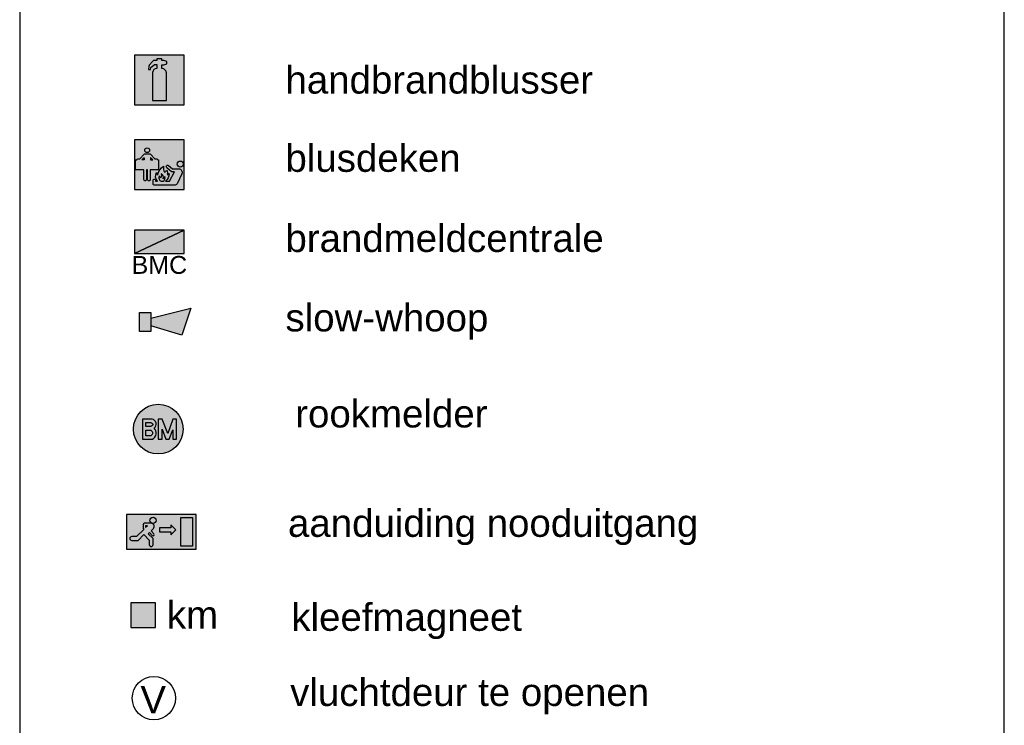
# Model space of a CAD drawing. Header units: millimetres. Extents: x 0 to 116900, y 0 to 82100.
# Tile 32 of 35: x 80837 to 93722, y 20466 to 29702. Entities that reach past the tile are written whole.
import ezdxf

# ---------------------------------------------------------------- set-up
doc = ezdxf.new("R2010")
doc.units = ezdxf.units.MM
doc.header["$LTSCALE"] = 50
doc.header["$MEASUREMENT"] = 0
doc.layers.get('0').update_dxf_attribs({"color": 8, "linetype": 'CONTINUOUS'})
for name, color, linetype in [('AA65----_BEVEILIGING', 240, 'CONTINUOUS'), ('AI65----_BEVEILIGING', 1, 'CONTINUOUS'), ('AL$1A---_ALGEMEEN', 7, 'CONTINUOUS'), ('AL65----_BEVEILIGING', 240, 'CONTINUOUS'), ('AT$1A---_ALGEMEEN', 7, 'CONTINUOUS')]:
    doc.layers.add(name, color=color, linetype=linetype)
doc.styles.add('01_100', font='arial.ttf', dxfattribs={"height": 180})
doc.styles.add('01_200', font='arial.ttf', dxfattribs={"height": 360})

# ---------------------------------------------------------------- blocks, each defined once
blk = doc.blocks.new('B1H-65S00D')
at = {"layer": 'AA65----_BEVEILIGING'}
h = blk.add_hatch(color=256, dxfattribs=at)
h.paths.add_polyline_path([(250.0000000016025, -1.455191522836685e-11), (1.601620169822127e-09, -1.455191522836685e-11), (1.601620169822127e-09, -117.4999999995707), (250.0000000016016, -117.4999999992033)])
h.paths.add_polyline_path([(1.601620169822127e-09, 7.275957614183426e-10), (-249.9999999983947, -117.4999999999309), (1.600710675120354e-09, -117.4999999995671)])
h.paths.add_polyline_path([(250.0000000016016, 117.5000000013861), (1.818989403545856e-11, -1.455191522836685e-11), (250.0000000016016, -1.455191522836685e-11)])
at = {"layer": 'AI65----_BEVEILIGING'}
h = blk.add_hatch(color=255, dxfattribs=at)
h.paths.add_polyline_path([(3.092281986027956e-11, -1.455191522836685e-11), (-249.9999999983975, -1.091393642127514e-11), (-249.9999999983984, -117.4999999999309)])
h.paths.add_polyline_path([(1.601620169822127e-09, 117.5000000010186), (-249.9999999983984, 117.5000000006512), (-249.9999999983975, -1.455191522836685e-11), (1.601620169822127e-09, -1.455191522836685e-11)])
h.paths.add_polyline_path([(250.0000000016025, 117.5000000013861), (1.601620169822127e-09, 117.5000000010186), (1.6025296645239e-09, 7.275957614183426e-10)])
at = {"layer": 'AA65----_BEVEILIGING'}
for points in [[(250.0000000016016, 117.5000000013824), (-249.9999999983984, 117.5000000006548), (-249.9999999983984, -117.4999999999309)], [(-249.9999999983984, -117.4999999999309), (250.0000000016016, -117.4999999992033), (250.0000000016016, 117.5000000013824)]]:
    blk.add_lwpolyline(points, close=True, dxfattribs=at)
at = {"layer": 'AT$1A---_ALGEMEEN', "color": 1, "insert": (1.600710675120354e-09, -142.500000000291), "char_height": 180, "width": 1060.560259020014, "attachment_point": 2, "style": '01_100'}
blk.add_mtext('{\\C240;BMC}', dxfattribs=at)
blk = doc.blocks.new('B1H-65S001')
at = {"layer": 'AA65----_BEVEILIGING'}
h = blk.add_hatch(color=256, dxfattribs=at)
h.paths.add_polyline_path([(10, 250.0000000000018), (-240.0000000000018, 250.0000000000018), (-240.0000000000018, 0), (-230.0000000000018, 0), (-230.0000000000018, 48.47042792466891), (-216.2000000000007, 48.470427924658, -0.4142135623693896), (-204.1250000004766, 60.54542792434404), (-186.2529304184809, 60.54542792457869), (-144.5435544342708, 105.9280141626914, -0.2098905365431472), (-135.6530300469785, 109.8320777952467), (-86.83861400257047, 109.8320777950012, -0.209890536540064), (-77.9480896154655, 105.9280141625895), (-36.23871363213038, 60.54542792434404), (-19.50888381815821, 60.54542792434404, -0.4142135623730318), (-7.433883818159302, 48.4704279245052), (-0.5338838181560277, 48.47042792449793), (-0.5338838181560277, 1.818989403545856e-12), (9.999999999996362, -3.637978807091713e-12)])
h.paths.add_polyline_path([(-88.6901382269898, 146.773447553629, -1), (-136.9901382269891, 146.773447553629, -1)], flags=16)
h.paths.add_polyline_path([(-143.576348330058, 71.16172104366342), (-146.7682424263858, 71.16172104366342), (-167.6229304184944, 48.47042792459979), (-143.5763483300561, 48.47042792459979)], flags=17)
h.paths.add_polyline_path([(-77.76803402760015, 71.16172104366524), (-80.95992812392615, 71.1617210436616), (-80.95992812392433, 48.47042792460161), (-56.91334603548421, 48.47042792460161)], flags=17)
for points in [[(259.9999999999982, 249.9999999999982), (9.999999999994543, 250), (9.999999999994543, -1.818989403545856e-12), (190.5015259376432, -1.818989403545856e-12, -0.06046565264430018), (189.6249999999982, 7.221631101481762, -1), (249.9999999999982, 7.221631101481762, -0.06046565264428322), (249.1234740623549, 0), (259.9999999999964, 0)], [(9.999999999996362, -206.5593843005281), (-38.50974380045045, -206.5593843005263, -0.4142135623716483), (-53.60349380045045, -191.4656343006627), (-53.60349380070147, -155.2744558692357, -0.414213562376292), (-41.79292635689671, -143.4638884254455, -0.414213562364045), (-29.9823589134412, -155.2744558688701), (-29.98235891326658, -165.6882494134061), (-9.394178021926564, -165.6882494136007, -0.3125256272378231), (-19.3262001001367, -79.16789770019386, 0.5041414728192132), (-6.63583260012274, -98.39102266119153, -0.1012595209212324), (9.999999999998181, -54.61422153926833), (9.999999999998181, -1.818989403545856e-12), (-0.5338838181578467, -3.637978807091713e-12), (-0.5338838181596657, -51.29060828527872), (-82.90046016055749, -51.29060828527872), (-82.90046016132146, -149.7401464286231, -1), (-108.6973680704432, -149.7401464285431), (-108.6973680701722, -51.29060828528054), (-120.6942759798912, -51.29060828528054), (-120.6942759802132, -149.7401464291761, -1), (-146.4911838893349, -149.7401464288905), (-146.491183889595, -51.2906082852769), (-230.0000000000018, -51.2906082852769), (-229.9999999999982, 1.818989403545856e-12), (-240.0000000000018, 0), (-240.0000000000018, -250), (9.999999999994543, -250)]]:
    blk.add_hatch(color=256, dxfattribs=at).paths.add_polyline_path(points)
at = {"layer": 'AA65----_BEVEILIGING', "true_color": 0xfffffe}
h = blk.add_hatch(color=7, dxfattribs=at)
h.paths.add_polyline_path([(-108.6973680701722, -51.29060828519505), (-108.6973680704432, -149.7401464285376, 1), (-82.90046016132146, -149.7401464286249), (-82.90046016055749, -51.29060828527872), (-0.5338838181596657, -51.29060828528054), (-0.5338838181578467, 48.47042792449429), (-7.433883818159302, 48.47042792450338, 0.4142135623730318), (-19.50888381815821, 60.54542792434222), (-36.23871363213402, 60.54542792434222), (-77.9480896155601, 105.9280141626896, 0.2098905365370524), (-86.83861400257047, 109.8320777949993), (-135.6530300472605, 109.8320777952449, 0.2098905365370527), (-144.5435544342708, 105.9280141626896), (-186.2529304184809, 60.54542792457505), (-204.1250000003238, 60.54542792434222, 0.4142135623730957), (-216.2000000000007, 48.470427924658), (-230.0000000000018, 48.47042792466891), (-230.0000000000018, -51.29060828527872), (-146.491183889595, -51.29060828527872), (-146.4911838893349, -149.7401464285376, 1), (-120.6942759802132, -149.7401464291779), (-120.6942759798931, -51.29060828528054)])
h.paths.add_polyline_path([(-80.98529571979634, 48.47042792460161), (-80.98529571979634, 71.16172104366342), (-77.79340162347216, 71.16172104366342), (-56.9387136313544, 48.47042792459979)], flags=16)
h.paths.add_polyline_path([(-143.5763483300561, 48.47042792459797), (-167.6229304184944, 48.47042792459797), (-146.7682424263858, 71.1617210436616), (-143.5763483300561, 71.16172104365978)], flags=16)
h.paths.add_polyline_path([(-88.6901382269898, 146.7734475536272, 1), (-136.9901382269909, 146.7734475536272, 1)])
h = blk.add_hatch(color=7, dxfattribs=at)
h.paths.add_polyline_path([(-53.60349380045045, -191.4656343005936, 0.4142135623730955), (-38.50974380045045, -206.5593843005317), (161.89519782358, -206.5593843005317, 0.2424609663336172), (187.7514077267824, -191.2716290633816), (234.182671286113, -90.73329944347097, 0.5734264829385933), (204.1034756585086, -39.33679121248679), (143.1743221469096, -39.33679121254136), (103.211530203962, -6.996285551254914, 0.9760438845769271), (84.04075582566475, -29.54481845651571), (131.1860725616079, -69.62779121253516), (162.3605217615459, -69.62779121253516), (111.5470670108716, -165.6682617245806), (72.74853244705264, -165.668261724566, 0.2436441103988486), (107.0324275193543, -87.45198264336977, -0.3239467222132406), (86.64740784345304, -98.6098166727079, 0.3041501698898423), (82.90300182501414, -55.27367193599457, -0.1982956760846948), (60.94980911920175, -75.50297662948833, -0.142182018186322), (51.22611383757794, -15.43900255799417, 0.227686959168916), (-6.63583260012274, -98.39102266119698, -0.5041414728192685), (-19.32620010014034, -79.16789770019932, 0.3125256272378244), (-9.394178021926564, -165.6882494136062), (-29.98235891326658, -165.6882494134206), (-29.9823589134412, -155.2744558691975, 0.4183394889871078), (-41.9590508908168, -143.4650568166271, 0.4100996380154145), (-53.60349380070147, -155.2744558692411)])
h.paths.add_polyline_path([(46.41442388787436, -165.668261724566), (28.43097380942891, -165.6882494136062, -0.5084962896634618), (12.03038708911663, -112.2898839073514, 0.2376119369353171), (24.42703781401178, -132.0989834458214, 0.2045516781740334), (27.87396018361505, -92.48147575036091, -0.4304128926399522), (47.61893910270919, -140.0381309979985, 0.3094345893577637), (63.87992264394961, -116.6919717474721, -0.4021623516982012)], flags=16)
h.paths.add_polyline_path([(189.6249999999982, 7.221631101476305, 1), (249.9999999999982, 7.221631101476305, 1)])
at = {"layer": 'AA65----_BEVEILIGING'}
h = blk.add_hatch(color=256, dxfattribs=at)
h.paths.add_polyline_path([(259.9999999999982, -1.818989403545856e-12), (249.1234740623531, -1.818989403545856e-12, -0.7835245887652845), (190.5015259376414, 0), (9.999999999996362, 0), (9.999999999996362, -54.61422153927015, -0.1235782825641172), (51.22611383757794, -15.43900255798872, 0.1421820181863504), (60.94980911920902, -75.50297662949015, 0.1982956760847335), (82.90300182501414, -55.27367193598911, -0.3041501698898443), (86.64740784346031, -98.60981667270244, 0.3239467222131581), (107.0324275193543, -87.45198264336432, -0.2436441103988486), (72.74853244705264, -165.6682617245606), (111.5470670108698, -165.6682617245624), (162.3605217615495, -69.62779121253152), (131.1860725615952, -69.6277912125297), (84.58756013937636, -30.00971176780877, -1), (103.2115302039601, -6.996285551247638), (143.1743221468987, -39.33679121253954), (204.1034756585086, -39.33679121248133, -0.5734264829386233), (234.182671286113, -90.73329944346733), (187.7514077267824, -191.2716290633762, -0.2424609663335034), (161.8951978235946, -206.5593843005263), (9.999999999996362, -206.5593843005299), (9.999999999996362, -250), (259.9999999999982, -249.9999999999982)])
h.paths.add_polyline_path([(63.87992264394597, -116.6919717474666, -0.3094345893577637), (47.61893910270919, -140.038130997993, 0.4304128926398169), (27.87396018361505, -92.48147575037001, -0.2045516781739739), (24.42703781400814, -132.098983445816, -0.2376119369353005), (12.03038708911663, -112.2898839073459, 0.02641239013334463), (9.999999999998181, -115.3220649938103), (9.999999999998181, -150.6993321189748, 0.1772230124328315), (28.43097380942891, -165.6882494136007), (46.41442388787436, -165.6682617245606, 0.4021623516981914)], flags=17)
h.paths.add_polyline_path([(9.999999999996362, -115.3220649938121, 0.2752659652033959), (9.999999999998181, -150.6993321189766)])
at = {"layer": 'AA65----_BEVEILIGING', "color": 7, "true_color": 0xfffffe}
for points in [[(-135.6530300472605, 109.8320777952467), (-86.83861400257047, 109.8320777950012, -0.2098905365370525), (-77.9480896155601, 105.9280141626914), (-36.23871363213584, 60.54542792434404), (-19.50888381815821, 60.54542792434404, -0.4142135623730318), (-7.433883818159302, 48.4704279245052), (-0.5338838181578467, 48.47042792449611), (-0.5338838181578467, -51.29060828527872), (-82.90046016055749, -51.29060828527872), (-82.90046016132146, -149.7401464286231, -1.000000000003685), (-108.6973680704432, -149.7401464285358), (-108.6973680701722, -51.29060828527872), (-120.6942759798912, -51.29060828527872), (-120.6942759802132, -149.7401464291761, -1.000000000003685), (-146.4911838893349, -149.7401464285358), (-146.4911838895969, -51.29060828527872), (-230.0000000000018, -51.29060828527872), (-230.0000000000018, 48.47042792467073), (-216.2000000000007, 48.470427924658, -0.4142135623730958), (-204.1250000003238, 60.54542792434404), (-186.2529304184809, 60.54542792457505), (-144.5435544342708, 105.9280141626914, -0.2098905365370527)], [(28.43097380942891, -165.6882494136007), (46.41442388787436, -165.6682617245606, 0.4021623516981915), (63.87992264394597, -116.6919717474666, -0.3094345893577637), (47.61893910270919, -140.038130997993, 0.4304128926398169), (27.87396018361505, -92.48147575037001, -0.2045516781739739), (24.42703781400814, -132.098983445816, -0.2376119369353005), (12.03038708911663, -112.2898839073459, 0.5084962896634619)]]:
    blk.add_lwpolyline(points, format="xyb", close=True, dxfattribs=at)
for points in [[(-167.6229304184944, 48.47042792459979), (-146.7682424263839, 71.16172104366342), (-143.5763483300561, 71.16172104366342), (-143.5763483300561, 48.47042792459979), (-167.6229304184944, 48.47042792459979)], [(-56.91334603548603, 48.47042792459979), (-77.76803402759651, 71.16172104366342), (-80.95992812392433, 71.16172104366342), (-80.95992812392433, 48.47042792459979), (-56.91334603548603, 48.47042792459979)]]:
    blk.add_lwpolyline(points, dxfattribs=at)
blk.add_lwpolyline([(103.2056724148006, -6.991545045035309), (143.1743221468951, -39.3367912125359), (204.1034756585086, -39.33679121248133, -0.5734264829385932), (234.182671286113, -90.73329944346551), (187.7514077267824, -191.2716290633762, -0.2424609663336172), (161.89519782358, -206.5593843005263), (-38.50974380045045, -206.5593843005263, -0.4142135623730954), (-53.60349380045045, -191.4656343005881), (-53.60349380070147, -155.2744558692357, -0.414213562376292), (-41.79292635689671, -143.4638884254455, -0.4142135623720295), (-29.9823589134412, -155.274455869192), (-29.98235891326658, -165.6882494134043), (-9.394178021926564, -165.6882494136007, -0.3125256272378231), (-19.3262001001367, -79.16789770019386, 0.5041414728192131), (-6.63583260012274, -98.39102266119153, -0.2276869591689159), (51.22611383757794, -15.43900255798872, 0.1421820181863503), (60.94980911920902, -75.50297662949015, 0.1982956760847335), (82.90300182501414, -55.27367193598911, -0.3041501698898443), (86.64740784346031, -98.60981667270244, 0.3239467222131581), (107.0324275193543, -87.45198264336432, -0.2436441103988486), (72.74853244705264, -165.6682617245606), (111.5470670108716, -165.6682617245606), (162.3605217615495, -69.6277912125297), (131.186072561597, -69.6277912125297), (84.58756013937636, -30.00971176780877, -0.9999999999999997), (103.211530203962, -6.996285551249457)], format="xyb", dxfattribs=at)
for centre, radius in [((-112.8401382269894, 146.773447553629), 24.15), ((219.8124999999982, 7.221631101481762), 30.1875)]:
    blk.add_circle(centre, radius, dxfattribs=at)
at = {"layer": 'AL65----_BEVEILIGING'}
blk.add_lwpolyline([(-240.0000000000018, -250), (259.9999999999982, -250), (259.9999999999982, 250), (-240.0000000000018, 250)], close=True, dxfattribs=at)
blk = doc.blocks.new('B1H-65S007')
at = {"layer": 'AA65----_BEVEILIGING'}
h = blk.add_hatch(color=256, dxfattribs=at)
h.paths.add_polyline_path([(-250, -250), (250, -250), (250, 250), (-250, 250)])
edge = h.paths.add_edge_path(flags=16)
edge.add_line((23.04512261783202, 115.9778676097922), (23.04512261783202, 154.0982536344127))
edge.add_line((23.04512261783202, 154.098253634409), (45.42165413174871, 154.098253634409))
edge.add_line((45.42165413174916, 154.098253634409), (73.84147006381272, 164.1156572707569))
edge.add_line((73.84147006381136, 164.1156572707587), (73.84147006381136, 187.1671292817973))
edge.add_line((73.84147006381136, 187.1671292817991), (45.4216541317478, 197.1845329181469))
edge.add_line((45.42165413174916, 197.1845329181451), (23.04512261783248, 197.1845329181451))
edge.add_line((23.04512261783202, 197.1845329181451), (23.04512261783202, 213.0732544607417))
edge.add_line((23.04512261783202, 213.0732544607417), (-25.23121869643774, 213.0732544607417))
edge.add_line((-25.23121869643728, 213.0732544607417), (-25.23121869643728, 197.4899387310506))
edge.add_line((-25.23121869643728, 197.4899387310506), (-53.77942938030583, 197.4899387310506))
edge.add_arc((-50.4599293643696, 175.0566988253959), 22.6775072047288, 98.41711457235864, 135.0674057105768)
edge.add_line((-66.51420228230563, 191.0732419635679), (-102.4714509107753, 150.1298148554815))
edge.add_arc((-94.84192201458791, 143.2855237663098), 10.24958690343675, 138.1053826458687, 160.5796640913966)
edge.add_arc((-45.09606680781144, 125.7473944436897), 62.99649288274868, 160.5796640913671, 177.6841162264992)
edge.add_arc((-1231.298834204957, 173.7195973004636), 1124.175919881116, 356.5219214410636, 357.6841162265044, ccw=False)
edge.add_line((-109.193553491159, 105.5196131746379), (-88.17014569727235, 105.5196131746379))
edge.add_line((-88.17014569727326, 105.5196131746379), (-86.86978997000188, 125.1379682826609))
edge.add_line((-86.86978997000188, 125.1379682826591), (-50.27569720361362, 156.001166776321))
edge.add_line((-50.27569720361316, 156.0011667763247), (-25.23121869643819, 156.0011667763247))
edge.add_line((-25.23121869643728, 156.0011667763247), (-25.23121869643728, 117.3429543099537))
edge.add_arc((-25.25860219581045, 74.56511970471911), 42.77784336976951, 89.96332309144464, 176.5961062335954)
edge.add_line((-67.96097668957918, 77.10502048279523), (-68.03057343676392, -206.9289466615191))
edge.add_line((-68.030573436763, -206.9289466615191), (70.44207297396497, -206.9289466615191))
edge.add_line((70.44207297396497, -206.9289466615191), (70.44207297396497, 71.91114114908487))
edge.add_arc((26.43686074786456, 71.91114114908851), 44.00521222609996, 359.9999999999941, 454.4205037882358)
edge.add_arc((22.97234065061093, 115.8816578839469), 0.1206379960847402, 307.1072438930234, 412.8927561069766)
at = {"layer": 'AI65----_BEVEILIGING'}
h = blk.add_hatch(color=255, dxfattribs=at)
edge = h.paths.add_edge_path()
edge.add_line((23.04512261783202, 115.9778676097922), (23.04512261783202, 154.0982536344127))
edge.add_line((23.04512261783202, 154.098253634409), (45.42165413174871, 154.098253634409))
edge.add_line((45.42165413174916, 154.098253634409), (73.84147006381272, 164.1156572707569))
edge.add_line((73.84147006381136, 164.1156572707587), (73.84147006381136, 187.1671292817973))
edge.add_line((73.84147006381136, 187.1671292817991), (45.4216541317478, 197.1845329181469))
edge.add_line((45.42165413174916, 197.1845329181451), (23.04512261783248, 197.1845329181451))
edge.add_line((23.04512261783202, 197.1845329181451), (23.04512261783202, 213.0732544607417))
edge.add_line((23.04512261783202, 213.0732544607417), (-25.23121869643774, 213.0732544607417))
edge.add_line((-25.23121869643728, 213.0732544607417), (-25.23121869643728, 197.4899387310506))
edge.add_line((-25.23121869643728, 197.4899387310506), (-53.77942938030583, 197.4899387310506))
edge.add_arc((-50.4599293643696, 175.0566988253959), 22.6775072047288, 98.41711457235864, 135.0674057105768)
edge.add_line((-66.51420228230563, 191.0732419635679), (-102.4714509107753, 150.1298148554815))
edge.add_arc((-94.84192201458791, 143.2855237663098), 10.24958690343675, 138.1053826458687, 160.5796640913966)
edge.add_arc((-45.09606680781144, 125.7473944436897), 62.99649288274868, 160.5796640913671, 177.6841162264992)
edge.add_arc((-1231.298834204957, 173.7195973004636), 1124.175919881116, 356.5219214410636, 357.6841162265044, ccw=False)
edge.add_line((-109.193553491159, 105.5196131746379), (-88.17014569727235, 105.5196131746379))
edge.add_line((-88.17014569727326, 105.5196131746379), (-86.86978997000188, 125.1379682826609))
edge.add_line((-86.86978997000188, 125.1379682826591), (-50.27569720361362, 156.001166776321))
edge.add_line((-50.27569720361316, 156.0011667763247), (-25.23121869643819, 156.0011667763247))
edge.add_line((-25.23121869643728, 156.0011667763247), (-25.23121869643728, 117.3429543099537))
edge.add_arc((-25.25860219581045, 74.56511970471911), 42.77784336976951, 89.96332309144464, 176.5961062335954)
edge.add_line((-67.96097668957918, 77.10502048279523), (-68.03057343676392, -206.9289466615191))
edge.add_line((-68.030573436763, -206.9289466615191), (70.44207297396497, -206.9289466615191))
edge.add_line((70.44207297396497, -206.9289466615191), (70.44207297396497, 71.91114114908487))
edge.add_arc((26.43686074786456, 71.91114114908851), 44.00521222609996, 359.9999999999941, 454.4205037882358)
edge.add_arc((22.97234065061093, 115.8816578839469), 0.1206379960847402, 307.1072438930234, 412.8927561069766)
at = {"layer": 'AA65----_BEVEILIGING'}
blk.add_lwpolyline([(-250, -250), (250, -250), (250, 250), (-250, 250)], close=True, dxfattribs=at)
at = {"layer": 'AI65----_BEVEILIGING', "color": 255, "flags": 128}
blk.add_lwpolyline([(23.04512261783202, 115.9778676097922), (23.04512261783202, 154.098253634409), (45.42165413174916, 154.098253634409), (73.84147006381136, 164.1156572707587), (73.84147006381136, 187.1671292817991), (45.42165413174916, 197.1845329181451), (23.04512261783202, 197.1845329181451), (23.04512261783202, 213.0732544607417), (-25.23121869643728, 213.0732544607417), (-25.23121869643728, 197.4899387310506), (-53.77942938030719, 197.4899387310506, 0.1612943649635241), (-66.51420228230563, 191.0732419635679), (-102.4714509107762, 150.1298148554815, 0.09837809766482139), (-104.5083556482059, 146.6934692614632, 0.07477112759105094), (-108.0411061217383, 128.2930066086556, -0.005071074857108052), (-109.193553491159, 105.5196131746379), (-88.17014569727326, 105.5196131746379), (-86.86978997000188, 125.1379682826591), (-50.27569720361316, 156.0011667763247), (-25.23121869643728, 156.0011667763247), (-25.23121869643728, 117.3429543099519, 0.3971034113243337), (-67.96097668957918, 77.10502048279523), (-68.030573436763, -206.9289466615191), (70.44207297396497, -206.9289466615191), (70.44207297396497, 71.91114114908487, 0.4369958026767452), (23.04512261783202, 115.7854481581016, 0.4974136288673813)], format="xyb", close=True, dxfattribs=at)
blk = doc.blocks.new('P-N-65-001_1406')
at = {"layer": 'AL65----_BEVEILIGING'}
blk.add_circle((0, 0), 283.0698684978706, dxfattribs=at)
at = {"layer": 'AT$1A---_ALGEMEEN', "color": 7, "style": '01_200'}
blk.add_text('V', height=360, dxfattribs=at).set_placement((-176.1142973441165, -199.2199464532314))
blk = doc.blocks.new('B1H-65S00I')
at = {"layer": 'AA65----_BEVEILIGING', "extrusion": (0, 0, -1)}
h = blk.add_hatch(color=256, dxfattribs=at)
h.paths.add_polyline_path([(-258.0594827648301, 135.7770295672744), (-167.5019749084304, -135.7770295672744), (146.7858945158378, -41.8192524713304), (146.7858945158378, 33.61228319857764)])
h.paths.add_polyline_path([(146.7858945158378, -99.53502030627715), (147.8754459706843, -99.53502030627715), (258.059482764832, -99.53502030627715), (258.059482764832, 91.32805103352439), (146.7858945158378, 91.32805103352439)])
at = {"layer": 'AI65----_BEVEILIGING', "extrusion": (0, 0, -1)}
blk.add_lwpolyline([(146.7858945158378, 33.61228319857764), (-258.0594827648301, 135.7770295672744), (-167.5019749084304, -135.7770295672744), (146.7858945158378, -41.8192524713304)], dxfattribs=at)
blk.add_lwpolyline([(258.059482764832, 91.32805103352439), (146.7858945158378, 91.32805103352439), (146.7858945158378, -99.53502030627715), (147.8754459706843, -99.53502030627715), (258.059482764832, -99.53502030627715)], close=True, dxfattribs=at)
blk = doc.blocks.new('B1H-65S01L')
at = {"layer": 'AA65----_BEVEILIGING'}
blk.add_hatch(color=30, dxfattribs=at).paths.add_polyline_path([(-125, -125), (125, -125), (125, 125), (-125, 125)])
at = {"layer": 'AI65----_BEVEILIGING', "color": 250}
blk.add_lwpolyline([(125, 125), (-125, 125), (-125, -125), (125, -125)], close=True, dxfattribs=at)
blk = doc.blocks.new('B1H-65S025')
at = {"layer": 'AA65----_BEVEILIGING'}
h = blk.add_hatch(color=100, dxfattribs=at)
h.paths.add_polyline_path([(-350, 175), (349.9999999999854, 175), (350, -175), (-350.0000000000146, -175)])
h.paths.add_polyline_path([(-183.6666666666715, 70.48561190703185), (-183.6666666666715, 32.66666666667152), (-175.8888888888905, 24.88888888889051), (-249.0000000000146, -48.22222222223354), (-298.777777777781, -48.22222222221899, 1), (-298.777777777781, -85.55555555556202), (-233.536027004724, -85.55555555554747), (-175.8888888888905, -27.90841743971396), (-121.4444444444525, -82.35286188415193), (-121.444444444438, -129.1111111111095, 1), (-84.1111111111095, -129.1111111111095), (-84.11111111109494, -66.8888888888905), (-131.8911336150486, -19.10886638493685), (-120.8916947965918, -8.10942756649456), (-92.84590351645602, -36.15521884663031, 1), (-75.24680140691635, -18.55611673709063), (-103.2925926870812, 9.489674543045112), (-79.85108851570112, 32.93117871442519, 0.6681786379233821), (-101.8499661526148, 86.04116746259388), (-168.1111111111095, 86.04116746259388, 0.4142135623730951)], flags=16)
h.paths.add_polyline_path([(-158.7777777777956, 61.15227857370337), (-158.7777777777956, 42.97598199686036), (-158.2897867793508, 42.48799099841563), (-139.6254992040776, 61.15227857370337)], flags=0)
h.paths.add_polyline_path([(-53, 116.6666666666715, 1), (-115.222222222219, 116.6666666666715, 1)], flags=16)
h.paths.add_polyline_path([(-19.99999999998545, 40), (-20.00000000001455, -1.455191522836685e-11), (95, 0), (95, -30.00000000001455), (144.9999999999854, 20.00000000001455), (95, 70.00000000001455), (95, 40)], flags=16)
h.paths.add_polyline_path([(195.5555555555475, -142.777777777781), (312.2222222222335, -142.7777777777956), (312.2222222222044, 142.777777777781), (195.5555555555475, 142.7777777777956)], flags=16)
h.paths.add_polyline_path([(-158.7777777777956, 61.15227857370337), (-139.6254992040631, 61.15227857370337), (-158.2897867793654, 42.48799099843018), (-158.7777777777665, 42.9759819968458)], flags=0)
at = {"layer": 'AI65----_BEVEILIGING'}
h = blk.add_hatch(color=255, dxfattribs=at)
h.paths.add_polyline_path([(312.222222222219, -142.777777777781), (195.555555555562, -142.7777777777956), (195.555555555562, 142.777777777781), (312.2222222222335, 142.777777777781)])
h.paths.add_polyline_path([(-19.99999999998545, -1.455191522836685e-11), (-19.99999999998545, 40), (95.00000000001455, 40), (95.00000000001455, 69.9999999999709), (145, 20), (95.00000000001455, -30.00000000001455), (95.00000000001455, 0)])
h.paths.add_polyline_path([(-175.8888888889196, 24.88888888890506), (-183.6666666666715, 32.66666666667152), (-183.6666666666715, 70.48561190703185, -0.4142135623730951), (-168.1111111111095, 86.04116746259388), (-101.8499661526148, 86.04116746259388, -0.6681786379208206), (-79.85108851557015, 32.93117871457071), (-103.2925926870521, 9.48967454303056), (-75.24680140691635, -18.55611673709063, -1), (-92.84590351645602, -36.15521884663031), (-120.8916947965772, -8.10942756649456), (-131.8911336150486, -19.10886638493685), (-84.1111111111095, -66.88888888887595), (-84.1111111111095, -129.1111111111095, -1), (-121.444444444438, -129.1111111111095), (-121.444444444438, -82.35286188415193), (-175.888888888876, -27.90841743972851), (-233.5360270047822, -85.55555555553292), (-298.7777777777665, -85.55555555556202, -1), (-298.777777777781, -48.22222222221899), (-249, -48.22222222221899)])
h.paths.add_polyline_path([(-139.6254992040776, 61.15227857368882), (-158.777777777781, 61.15227857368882), (-158.777777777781, 41.99999999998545)], flags=16)
h.paths.add_polyline_path([(-115.222222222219, 116.6666666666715, -1), (-53, 116.6666666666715, -1)])
at = {"layer": 'AI65----_BEVEILIGING', "color": 255, "linetype": 'Continuous'}
blk.add_line((-158.2897867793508, 42.48799099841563), (-158.777777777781, 42.9759819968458), dxfattribs=at)
at = {"layer": 'AI65----_BEVEILIGING', "color": 100, "linetype": 'Continuous'}
blk.add_lwpolyline([(350, 175), (-350, 175), (-350, -175), (350, -175)], close=True, dxfattribs=at)
at = {"layer": 'AI65----_BEVEILIGING', "color": 255, "linetype": 'Continuous'}
blk.add_lwpolyline([(195.555555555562, -142.777777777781), (195.555555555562, 142.777777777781), (312.222222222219, 142.777777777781), (312.222222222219, -142.777777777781)], close=True, dxfattribs=at)
for points in [[(-175.8888888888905, 24.88888888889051), (-249, -48.22222222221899), (-298.777777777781, -48.22222222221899, 0.9999999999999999), (-298.777777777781, -85.55555555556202), (-233.5360270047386, -85.55555555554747), (-175.8888888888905, -27.90841743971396), (-121.444444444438, -82.35286188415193), (-121.444444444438, -129.1111111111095, 0.9999999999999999), (-84.1111111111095, -129.1111111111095), (-84.1111111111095, -66.8888888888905), (-131.8911336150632, -19.10886638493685), (-120.8916947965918, -8.109427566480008), (-92.84590351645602, -36.15521884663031, 0.9999999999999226), (-75.24680140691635, -18.55611673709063), (-103.2925926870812, 9.489674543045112), (-79.85108851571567, 32.93117871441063, 0.6681786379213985), (-101.8499661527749, 86.04116746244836)], [(-101.8499661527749, 86.04116746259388), (-168.1111111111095, 86.04116746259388, 0.414213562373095), (-183.6666666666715, 70.48561190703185), (-183.6666666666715, 32.66666666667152), (-175.8888888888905, 24.88888888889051)]]:
    blk.add_lwpolyline(points, format="xyb", dxfattribs=at)
for points in [[(-139.6254992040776, 61.15227857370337), (-158.777777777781, 61.15227857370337), (-158.777777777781, 42.9759819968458)], [(-139.6254992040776, 61.15227857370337), (-158.2897867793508, 42.48799099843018)]]:
    blk.add_lwpolyline(points, dxfattribs=at)
at = {"layer": 'AI65----_BEVEILIGING', "color": 255}
blk.add_lwpolyline([(-20, 0), (95, 0), (95, -30), (145, 20), (95, 70), (95, 40), (-20, 40)], close=True, dxfattribs=at)
at = {"layer": 'AI65----_BEVEILIGING', "color": 255, "linetype": 'Continuous'}
blk.add_circle((-84.1111111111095, 116.6666666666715), 31.11111111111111, dxfattribs=at)
blk = doc.blocks.new('B1H-65S00H')
at = {"layer": 'AA65----_BEVEILIGING'}
h = blk.add_hatch(color=256, dxfattribs=at)
h.paths.add_polyline_path([(110.4469306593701, 0), (77.93401378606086, 0), (94.62384536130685, -43.77356730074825)], flags=17)
h.paths.add_polyline_path([(0, 250), (0, 101.1787983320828), (39.35691789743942, 101.1787983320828), (77.9340137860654, 3.637978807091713e-12), (110.446930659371, 1.091393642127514e-11), (147.0206178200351, 101.1787983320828), (184.6000687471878, 101.1787983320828), (184.6000687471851, 3.637978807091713e-12), (249.9999999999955, 3.637978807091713e-12, 0.4142135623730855)])
h.paths.add_polyline_path([(249.9999999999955, 0), (184.6000687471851, 0), (184.6000687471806, -101.1787983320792), (145.7619744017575, -101.1787983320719), (145.7582169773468, -8.429048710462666), (111.0809045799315, -101.1787983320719), (75.63752688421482, -101.1787983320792), (38.60971482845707, -1.639305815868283), (38.60971482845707, -101.1787983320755), (9.094947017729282e-13, -101.1787983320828), (9.094947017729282e-13, -250, 0.4142135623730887)])
h.paths.add_polyline_path([(0, 0), (-33.25364155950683, 0, -0.4504340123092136), (-57.25301919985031, -100.8651333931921), (-62.23862505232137, -101.2082970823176), (-158.4788188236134, -101.1433299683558), (-158.4730237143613, 0), (-250.0000000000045, 0, 0.4142135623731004), (0, -250)])
h.paths.add_polyline_path([(0, 250, 0.4142135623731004), (-250.0000000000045, 0), (-158.4730237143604, 0), (-158.4672268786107, 101.1734629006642), (-61.70927464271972, 101.1129359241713, -0.6363838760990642), (-41.80652535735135, 9.991360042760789, -0.04760865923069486), (-33.25364155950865, 0), (-3.637978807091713e-12, 0), (-1.818989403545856e-12, 101.1787983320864)])
h.paths.add_polyline_path([(-77.24914159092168, 67.23404943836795), (-124.9897911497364, 67.23404943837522), (-124.9897911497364, 26.34481522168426), (-77.56799630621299, 26.34481522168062, 1.044646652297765)], flags=17)
h.paths.add_polyline_path([(-73.8099704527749, -10.64267117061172), (-124.9010546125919, -10.64267117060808), (-124.901054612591, -67.06323357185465), (-73.8099704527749, -67.06323357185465, 0.5598530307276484)], flags=17)
at = {"layer": 'AI65----_BEVEILIGING'}
h = blk.add_hatch(color=255, dxfattribs=at)
h.paths.add_polyline_path([(-61.70927464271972, 101.1129359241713), (-158.4672268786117, 101.1734629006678), (-158.4788188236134, -101.1433299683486), (-62.23862505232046, -101.2082970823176), (-57.25301919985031, -100.8651333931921, 0.5089570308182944), (-41.80652535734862, 9.991360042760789, 0.6363838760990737)])
h.paths.add_polyline_path([(-124.9897911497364, 67.23404943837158), (-77.24914159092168, 67.23404943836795, -1.044646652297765), (-77.56799630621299, 26.34481522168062), (-124.9897911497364, 26.34481522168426)], flags=16)
h.paths.add_polyline_path([(-124.901054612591, -10.64267117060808), (-73.8099704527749, -10.64267117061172, -0.5598530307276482), (-73.8099704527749, -67.06323357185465), (-124.901054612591, -67.06323357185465)], flags=16)
h.paths.add_polyline_path([(39.35691789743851, 101.1787983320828), (-1.818989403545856e-12, 101.1787983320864), (-4.547473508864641e-12, -101.1787983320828), (38.60971482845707, -101.1787983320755), (38.60971482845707, -1.639305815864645), (75.63752688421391, -101.1787983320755), (111.0809045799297, -101.1787983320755), (145.7582169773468, -8.429048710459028), (145.7619744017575, -101.1787983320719), (184.6000687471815, -101.1787983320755), (184.6000687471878, 101.1787983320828), (147.0206178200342, 101.1787983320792), (94.62384536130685, -43.77356730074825)])
at = {"layer": 'AI65----_BEVEILIGING', "color": 255}
for points in [[(-61.70927464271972, 101.1129359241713), (-158.4672268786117, 101.1734629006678), (-158.4788188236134, -101.1433299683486), (-62.23862505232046, -101.2082970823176), (-57.25301919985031, -100.8651333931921, 0.5089570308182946), (-41.80652535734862, 9.991360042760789, 0.6363838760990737), (-61.70927464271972, 101.1129359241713)], [(-77.56799630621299, 26.34481522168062), (-124.9897911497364, 26.34481522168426), (-124.9897911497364, 67.23404943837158), (-77.24914159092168, 67.23404943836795, -1.044646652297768), (-77.56799630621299, 26.34481522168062)], [(-73.8099704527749, -10.64267117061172, -0.5598530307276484), (-73.8099704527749, -67.06323357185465), (-124.901054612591, -67.06323357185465), (-124.901054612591, -10.64267117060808), (-73.8099704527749, -10.64267117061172, -0.5598530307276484)]]:
    blk.add_lwpolyline(points, format="xyb", close=True, dxfattribs=at)
blk.add_lwpolyline([(184.6000687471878, 101.1787983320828), (147.0206178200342, 101.1787983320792), (94.62384536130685, -43.77356730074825), (39.35691789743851, 101.1787983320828), (-1.818989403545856e-12, 101.1787983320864), (-4.547473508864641e-12, -101.1787983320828), (38.60971482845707, -101.1787983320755), (38.60971482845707, -1.639305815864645), (75.63752688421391, -101.1787983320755), (111.0809045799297, -101.1787983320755), (145.7582169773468, -8.429048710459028), (145.7619744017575, -101.1787983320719), (184.6000687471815, -101.1787983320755), (184.6000687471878, 101.1787983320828)], close=True, dxfattribs=at)
at = {"layer": 'AL65----_BEVEILIGING'}
blk.add_circle((-4.547473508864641e-12, 0), 250, dxfattribs=at)
blk = doc.blocks.new('P-N-00-002_1407')
at = {"layer": 'AL$1A---_ALGEMEEN', "flags": 128}
blk.add_lwpolyline([(-17877.80501271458, 32762.12827820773), (-30762.5680243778, 32762.12827820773), (-30762.5680243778, 5935.226950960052), (-17877.80501271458, 5935.226950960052)], close=True, dxfattribs=at)
for name, p, xscale, yscale, zscale in [('B1H-65S007', (-28934.32083641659, 22111.86539379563), 1.3, 1.3, 1.3), ('B1H-65S001', (-28947.32083641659, 21002.58284296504), 1.3, 1.3, 1.3), ('B1H-65S00D', (-28934.32083641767, 19994.63329488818), 1.300000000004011, 1.300000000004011, 1.300000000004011), ('B1H-65S00I', (-28857.61397366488, 18950.66194805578), 1.3, 1.3, 1.3), ('B1H-65S00H', (-28949.1696129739, 17542.77372306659), 1.3, 1.3, 1.3), ('B1H-65S025', (-28908.67526671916, 16198.46109035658), 1.3, 1.3, 1.3), ('B1H-65S01L', (-29147.75576512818, 15107.43565145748), 1.3, 1.3, 1.3)]:
    blk.add_blockref(name, p, dxfattribs=dict(xscale=xscale, yscale=yscale, zscale=zscale))
blk.add_blockref('P-N-65-001_1406', (-29006.67130910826, 14021.4933185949))
at = {"layer": 'AT$1A---_ALGEMEEN', "color": 7, "style": '01_200'}
for s, p in [('handbrandblusser', (-27284.90116784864, 21934.7203055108)), ('blusdeken', (-27284.90116784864, 20910.50988942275)), ('brandmeldcentrale', (-27284.90116784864, 19861.6404638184)), ('slow-whoop', (-27284.90116784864, 18821.80981507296)), ('aanduiding nooduitgang', (-27251.50950864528, 16132.92560179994)), ('km', (-28836.91969180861, 14932.98322544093)), ('vluchtdeur te openen', (-27223.28028493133, 13919.39066185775))]:
    blk.add_text(s, height=360, dxfattribs=at).set_placement(p)
at = {"layer": 'AT$1A---_ALGEMEEN', "color": 7, "char_height": 360, "width": 3683.50349443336, "attachment_point": 1, "style": '01_200'}
for s, insert in [('rookmelder', (-27156.30830470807, 17924.6269157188)), ('kleefmagneet', (-27207.92718748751, 15262.7437732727))]:
    blk.add_mtext(s, dxfattribs=dict(at, insert=insert))

msp = doc.modelspace()

# ---------------------------------------------------------------- block references
msp.add_blockref('P-N-00-002_1407', (111600, 6800))

doc.saveas('drawing.dxf')
